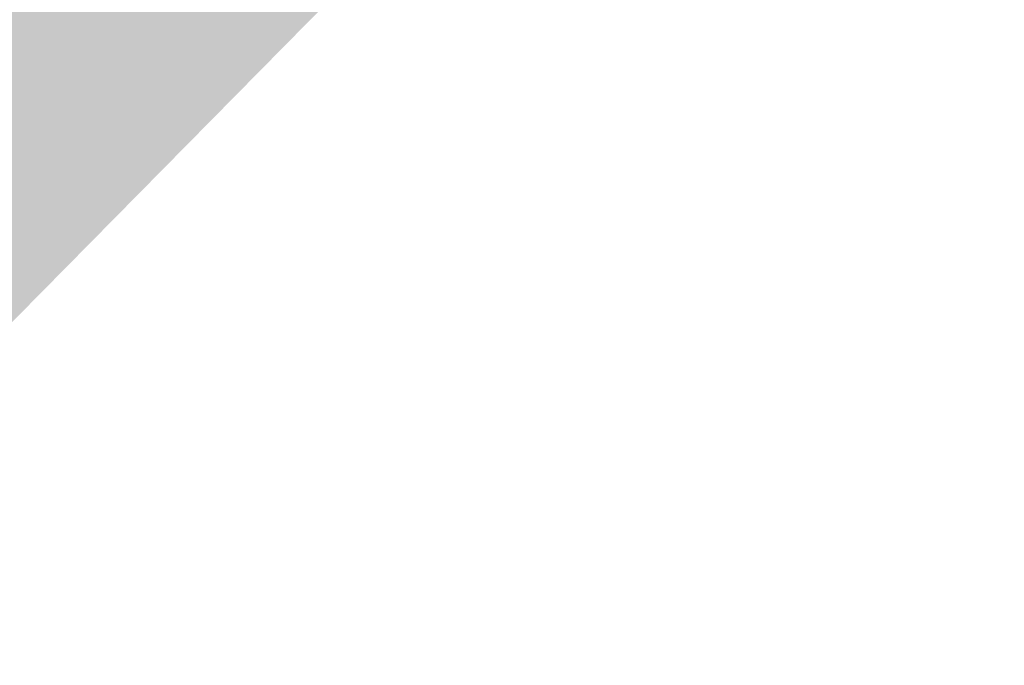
# Model space of a CAD drawing. Header units: millimetres. Extents: x -290 to 116110, y -2975 to 80225.
# Tile 140 of 247: x 40973.858 to 40974.036, y 56164.613 to 56164.73. Entities that reach past the tile are written whole.
import ezdxf

# ---------------------------------------------------------------- set-up
doc = ezdxf.new("R2010")
doc.units = ezdxf.units.MM
doc.layers.add('Перекрытия', color=7, linetype='Continuous', lineweight=18)

# ---------------------------------------------------------------- blocks, each defined once
blk = doc.blocks.new('135_SLK_GD_AR_rvt-1-B2_-11_400__На лист секция 4_-11_400')
at = {"layer": 'Перекрытия', "true_color": 0xcbcbcb}
h = blk.add_hatch(color=9, dxfattribs=at)
h.paths.add_polyline_path([(-13098384.66484, -9239530.3057), (-13097544.66484, -9239530.3057), (-13097544.66484, -9239570.3057), (-13098384.66484, -9239570.3057), (-13098384.66484, -9239531.3057)])
h.paths.add_polyline_path([(-13094627.51104, -9242798.41899), (-13092899.29018, -9241047.97252), (-13091347.01648, -9239477.91131), (-13089326.67081, -9237437.13351), (-13088720.95447, -9236825.78648), (-13088994.36868, -9236564.0064), (-13089276.25024, -9236311.3665), (-13089566.29376, -9236068.14049), (-13089864.185, -9235834.59188), (-13090169.60121, -9235610.97373), (-13090482.21148, -9235397.52829), (-13090801.67713, -9235194.48683), (-13091127.65204, -9235002.06933), (-13091459.78304, -9234820.48426), (-13091797.71028, -9234649.92834), (-13092141.06764, -9234490.58638), (-13092489.48312, -9234342.63101), (-13092842.57923, -9234206.22252), (-13093199.97341, -9234081.50871), (-13093561.27846, -9233968.62469), (-13093926.10292, -9233867.69277), (-13094294.05152, -9233778.82231), (-13094664.72563, -9233702.10957), (-13095037.72364, -9233637.63769), (-13095412.64143, -9233585.47651), (-13095789.0728, -9233545.68254), (-13096166.60992, -9233518.2989), (-13096544.84374, -9233503.35525), (-13096923.36448, -9233500.86779), (-13097301.76203, -9233510.83921), (-13097679.62643, -9233533.25871), (-13098056.54828, -9233568.10199), (-13098432.11922, -9233615.33132), (-13098432.11711, -9239519.3057), (-13098384.66484, -9239520.3057), (-13098384.66484, -9239530.3057), (-13098432.11711, -9239531.3057), (-13098432.11681, -9240369.3057), (-13098384.66484, -9240370.3057), (-13098384.66484, -9240381.3057), (-13098432.1168, -9240381.3057), (-13098432.11626, -9241900.3057), (-13095525.62433, -9241900.3057), (-13094958.09162, -9242467.83841)])
blk = doc.blocks.new('A$Cc005853f')
at = {"lineweight": 5}
blk.add_blockref('135_SLK_GD_AR_rvt-1-B2_-11_400__На лист секция 4_-11_400', (13133512.7711, 9298039.75123), dxfattribs=at)

msp = doc.modelspace()

# ---------------------------------------------------------------- block references
msp.add_blockref('A$Cc005853f', (2087.00453, 921.73103))

doc.saveas('drawing.dxf')
